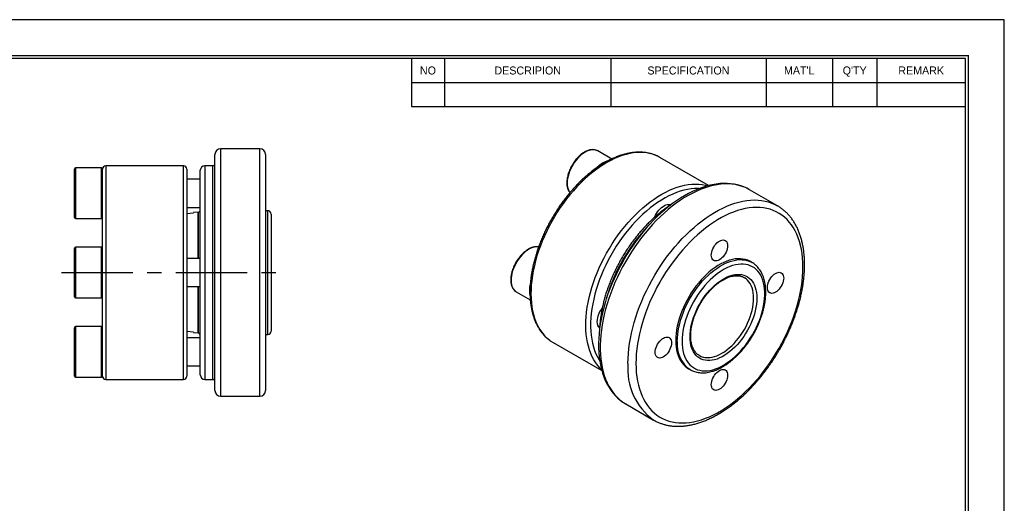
# Model space of a CAD drawing. Header units: millimetres. Extents: x 0 to 146, y 0 to 103.
# Tile 9 of 9: x 59 to 146, y 60 to 103. Entities that reach past the tile are written whole.
import ezdxf
from ezdxf.enums import TextEntityAlignment as Align

# ---------------------------------------------------------------- set-up
doc = ezdxf.new("R2010")
doc.units = ezdxf.units.MM
doc.linetypes.add('CENTER', pattern=[50.8, 31.75, -6.35, 6.35, -6.35])
for name, color, linetype in [('center', 1, 'CENTER'), ('L1', 7, 'CONTINUOUS'), ('OUTLINE', 7, 'CONTINUOUS')]:
    doc.layers.add(name, color=color, linetype=linetype)

# ---------------------------------------------------------------- blocks, each defined once
blk = doc.blocks.new('표제란')
at = {"layer": 'L1', "color": 0}
for p, q in [((297, 210), (0, 210)), ((297, 0), (297, 210))]:
    blk.add_line(p, q, dxfattribs=at)
at = {"layer": 'L1'}
for p, q in [((190, 203), (190, 194.34)), ((196, 203), (196, 194.34)), ((226, 203), (226, 194.34)), ((254, 203), (254, 194.34)), ((266, 203), (266, 194.34)), ((274, 203), (274, 194.34)), ((190, 198.67), (290, 198.67)), ((190, 194.34), (290, 194.34))]:
    blk.add_line(p, q, dxfattribs=at)
at = {"layer": 'L1', "const_width": 0.25}
blk.add_lwpolyline([(290.5, 6.5), (290.5, 203.5), (10, 203.5), (10, 6.5)], close=True, dxfattribs=at)
at = {"layer": 'L1'}
blk.add_lwpolyline([(290, 7), (290, 203), (10.5, 203), (10.5, 7)], close=True, dxfattribs=at)
for s, p in [('NO', (193, 200.83)), ('DESCRIPION', (211, 200.83)), ('SPECIFICATION', (240, 200.83)), ("MAT'L", (260, 200.83)), ("Q'TY", (270, 200.83)), ('REMARK', (282, 200.83))]:
    blk.add_text(s, height=1.444, dxfattribs=at).set_placement(p, align=Align.MIDDLE_CENTER)
for tag, p in [('필렛', (179.25, 10.9)), ('모따기', (179.25, 8.3))]:
    blk.add_attdef(tag, text='', height=1.15, dxfattribs=at).set_placement(p, align=Align.MIDDLE_LEFT)
at = {"layer": 'OUTLINE', "ltscale": 0.5}
for tag, p, height in [('TITLE', (237.17, 24.41), 2.5), ('도번', (251.18, 15.64), 2.5), ('SCALE', (253.78, 9.55), 1.2), ('DATE', (277.02, 9.51), 1.2)]:
    blk.add_attdef(tag, p, '', height=height, dxfattribs=at)

msp = doc.modelspace()

# ---------------------------------------------------------------- linework, layer by layer
at = {"layer": 'center', "ltscale": 0.2}
msp.add_line((62.5026, 80.9772), (82.6097, 80.9772), dxfattribs=at)
at = {"layer": 'OUTLINE'}
for p, q in [((80.1508, 91.9772), (76.6508, 91.9772)), ((76.6508, 91.9772), (76.6508, 69.9772)), ((80.1508, 69.9772), (80.1508, 91.9772)), ((76.1508, 70.4772), (76.1508, 91.4772)), ((80.6508, 91.4772), (80.6508, 70.4772)), ((110.1784, 91.7926), (110.1548, 91.8056)), ((111.4214, 91.075), (110.1784, 91.7926)), ((120.0408, 88.7139), (115.7123, 91.2127)), ((63.6508, 85.8772), (63.6508, 90.1772)), ((66.0508, 90.2772), (63.7508, 90.2772)), ((63.7508, 90.2772), (63.7508, 85.7772)), ((66.0508, 85.7772), (66.0508, 90.2772)), ((66.1508, 80.9772), (66.1508, 90.1772)), ((73.3508, 90.4772), (66.4508, 90.4772)), ((66.4508, 90.4772), (66.4508, 71.4772)), ((73.3508, 71.4772), (73.3508, 90.4772)), ((73.6508, 90.1772), (73.6508, 71.7772)), ((75.9508, 90.4772), (75.2508, 90.4772)), ((75.2508, 90.4772), (75.2508, 71.4772)), ((75.9508, 71.4772), (75.9508, 90.4772)), ((74.8508, 71.8772), (74.8508, 90.0772)), ((74.8508, 89.2772), (73.6508, 89.2772)), ((126.1496, 86.9193), (123.6747, 88.3481)), ((73.6508, 86.7772), (74.8508, 86.7772)), ((116.5986, 86.9316), (116.4238, 87.0325)), ((73.6508, 86.2275), (74.2508, 86.2855)), ((74.6478, 86.3473), (74.2508, 86.309)), ((74.2508, 86.309), (74.2508, 86.2855)), ((74.6508, 86.3473), (74.6478, 86.3473)), ((74.6478, 86.3473), (74.6478, 82.2272)), ((74.6508, 82.2272), (74.6508, 86.3473)), ((80.8508, 86.4772), (80.6508, 86.4772)), ((80.8508, 75.4772), (80.8508, 86.4772)), ((81.1508, 86.1772), (81.1508, 75.7772)), ((63.7508, 85.7772), (66.0508, 85.7772)), ((66.0508, 83.2272), (63.7508, 83.2272)), ((63.7508, 83.2272), (63.7508, 78.7272)), ((66.0508, 78.7272), (66.0508, 83.2272)), ((63.6508, 78.8272), (63.6508, 83.1272)), ((74.8508, 82.2272), (73.6508, 82.2272)), ((123.8948, 81.8703), (123.7534, 81.952)), ((123.8948, 81.8703), (123.9048, 81.8645)), ((66.1508, 71.7772), (66.1508, 80.9772)), ((73.6508, 79.7272), (74.8508, 79.7272)), ((74.6478, 79.7272), (74.6478, 75.6072)), ((74.6508, 75.6072), (74.6508, 79.7272)), ((123.2278, 80.5233), (123.2156, 80.5304)), ((102.9435, 79.2609), (104.186, 78.5436)), ((63.7508, 78.7272), (66.0508, 78.7272)), ((66.0508, 76.1772), (63.7508, 76.1772)), ((63.7508, 76.1772), (63.7508, 71.6772)), ((66.0508, 71.6772), (66.0508, 76.1772)), ((110.1888, 76.2329), (110.3633, 76.1322)), ((63.6508, 71.7772), (63.6508, 76.0772)), ((74.2508, 75.6689), (73.6508, 75.727)), ((74.2508, 75.6689), (74.2508, 75.6454)), ((74.2508, 75.6454), (74.6478, 75.6072)), ((74.6478, 75.6072), (74.6508, 75.6072)), ((80.6508, 75.4772), (80.8508, 75.4772)), ((74.8508, 75.1772), (73.6508, 75.1772)), ((106.2131, 74.7577), (110.5434, 72.2579)), ((73.6508, 72.6772), (74.8508, 72.6772)), ((118.2538, 72.4254), (118.3953, 72.3438)), ((63.7508, 71.6772), (66.0508, 71.6772)), ((66.4508, 71.4772), (73.3508, 71.4772)), ((75.2508, 71.4772), (75.9508, 71.4772)), ((76.6508, 69.9772), (80.1508, 69.9772)), ((112.6756, 69.295), (115.1505, 67.8663)), ((115.1793, 67.8498), (115.1505, 67.8663))]:
    msp.add_line(p, q, dxfattribs=at)
at = {"layer": 'OUTLINE', "flags": 128}
for points in [[(115.453, 91.3468), (115.396, 91.3724), (115.1327, 91.4741), (114.8585, 91.5536), (114.5741, 91.6108), (114.2804, 91.6455), (113.9779, 91.6576), (113.6677, 91.6472), (113.3503, 91.6142), (113.0268, 91.5586), (112.6979, 91.4808), (112.3644, 91.3808), (112.0273, 91.2589), (111.6874, 91.1154), (111.3456, 90.9508), (111.0029, 90.7654), (110.66, 90.5597), (110.3179, 90.3343), (109.9775, 90.0897), (109.6397, 89.8267), (109.3053, 89.5457), (108.9752, 89.2477), (108.6503, 88.9334), (108.3315, 88.6035), (108.0195, 88.2591), (107.7151, 87.9008), (107.4193, 87.5298), (107.1326, 87.1469), (106.856, 86.7532), (106.59, 86.3496), (106.3355, 85.9373), (106.093, 85.5173), (105.8632, 85.0907), (105.6467, 84.6586), (105.444, 84.2221), (105.2558, 83.7825), (105.0824, 83.3407), (104.9243, 82.898), (104.7819, 82.4556), (104.6557, 82.0145), (104.5459, 81.5759), (104.4529, 81.141), (104.3768, 80.711), (104.3178, 80.2868), (104.2762, 79.8697), (104.252, 79.4607), (104.2453, 79.0609), (104.2561, 78.6713), (104.2844, 78.293), (104.3301, 77.9269), (104.3931, 77.574), (104.4731, 77.2352), (104.5702, 76.9113), (104.6838, 76.6033), (104.8139, 76.312), (104.9599, 76.038), (105.1216, 75.7821), (105.2986, 75.545), (105.4902, 75.3273), (105.6962, 75.1295), (105.9159, 74.9523), (105.9631, 74.9181)], [(110.1548, 91.8056), (110.1181, 91.8239), (109.9887, 91.8702), (109.849, 91.8943), (109.7006, 91.8959), (109.5452, 91.8751), (109.3843, 91.832), (109.2198, 91.7671), (109.0535, 91.6812), (108.8872, 91.5751), (108.7227, 91.4501), (108.5619, 91.3074), (108.4064, 91.1488), (108.258, 90.9758), (108.1183, 90.7904), (107.9889, 90.5947), (107.8712, 90.3908), (107.7664, 90.1808), (107.6757, 89.9672), (107.6001, 89.7522), (107.5404, 89.5382), (107.4973, 89.3276), (107.4712, 89.1226), (107.4625, 88.9255), (107.4712, 88.7385), (107.4973, 88.5636), (107.5404, 88.4027), (107.6001, 88.2576), (107.6757, 88.1299), (107.7099, 88.0844)], [(115.7123, 91.2127), (115.6478, 91.2489), (115.453, 91.3468)], [(110.4999, 72.3814), (110.3693, 72.5107), (110.1776, 72.7284), (110.0007, 72.9655), (109.839, 73.2214), (109.6929, 73.4953), (109.5629, 73.7867), (109.4492, 74.0947), (109.3522, 74.4186), (109.2721, 74.7574), (109.2091, 75.1103), (109.1634, 75.4764), (109.1351, 75.8547), (109.1243, 76.2443), (109.131, 76.6441), (109.1552, 77.0531), (109.1969, 77.4702), (109.2558, 77.8944), (109.3319, 78.3244), (109.425, 78.7593), (109.5347, 79.1979), (109.661, 79.6389), (109.8033, 80.0814), (109.9614, 80.5241), (110.1348, 80.9659), (110.3231, 81.4055), (110.5257, 81.842), (110.7422, 82.2741), (110.972, 82.7007), (111.2145, 83.1207), (111.4691, 83.533), (111.735, 83.9366), (112.0117, 84.3303), (112.2983, 84.7132), (112.5942, 85.0842), (112.8985, 85.4425), (113.2105, 85.7869), (113.5294, 86.1168), (113.8543, 86.4311), (114.1843, 86.7291), (114.5187, 87.01), (114.8566, 87.2731), (115.197, 87.5177), (115.539, 87.7431), (115.8819, 87.9488), (116.2247, 88.1342), (116.5665, 88.2988), (116.9063, 88.4423), (117.2434, 88.5642), (117.5769, 88.6642), (117.9058, 88.742), (118.2294, 88.7976), (118.5467, 88.8306), (118.857, 88.841), (119.1594, 88.8289), (119.4532, 88.7942), (119.7375, 88.737), (119.9168, 88.6879)], [(119.1705, 88.4393), (119.0914, 88.4427), (118.7889, 88.441), (118.4791, 88.4168), (118.1628, 88.3701), (117.8408, 88.3009), (117.514, 88.2096), (117.1833, 88.0962), (116.8495, 87.9612), (116.5135, 87.8049), (116.1764, 87.6277), (115.8389, 87.4301), (115.502, 87.2126), (115.1666, 86.9759), (114.8335, 86.7205), (114.5038, 86.4471), (114.1782, 86.1565), (113.8576, 85.8494), (113.543, 85.5267), (113.2352, 85.1893), (112.9349, 84.838), (112.643, 84.4739), (112.3603, 84.0978), (112.0875, 83.7108), (111.8254, 83.3139), (111.5747, 82.9083), (111.3361, 82.4949), (111.1101, 82.075), (110.8975, 81.6496), (110.6987, 81.2199), (110.5144, 80.787), (110.3449, 80.3521), (110.1909, 79.9164), (110.0526, 79.4811), (109.9304, 79.0473), (109.8248, 78.6161), (109.7359, 78.1888), (109.664, 77.7665), (109.6093, 77.3504), (109.5719, 76.9415), (109.552, 76.5409), (109.5496, 76.1498), (109.5647, 75.7692), (109.5973, 75.4001), (109.6473, 75.0435), (109.7145, 74.7004), (109.7987, 74.3716), (109.8998, 74.0581), (110.0175, 73.7608), (110.1514, 73.4803), (110.3012, 73.2176), (110.3427, 73.1521)], [(123.6707, 88.3488), (123.4473, 88.4697), (123.1762, 88.5916), (122.8954, 88.6938), (122.6053, 88.7762), (122.3064, 88.8387), (121.9991, 88.8811), (121.684, 88.9033), (121.3615, 88.9051), (121.0324, 88.8864), (120.6973, 88.8472), (120.357, 88.7874), (120.0121, 88.7072), (119.6635, 88.6066), (119.3121, 88.486), (118.9586, 88.3456), (118.6037, 88.1858), (118.2483, 88.007), (117.893, 87.8096), (117.5387, 87.594), (117.1861, 87.3609), (116.8357, 87.1107), (116.4883, 86.844), (116.1446, 86.5613), (115.8052, 86.2632), (115.4706, 85.9505), (115.1416, 85.6236), (114.8188, 85.2834), (114.5027, 84.9304), (114.194, 84.5654), (113.8933, 84.1891), (113.601, 83.8023), (113.3178, 83.4056), (113.0442, 83), (112.7807, 82.5861), (112.5279, 82.1649), (112.2862, 81.737), (112.0561, 81.3035), (111.838, 80.865), (111.6324, 80.4224), (111.4397, 79.9767), (111.2603, 79.5287), (111.0946, 79.0792), (110.9428, 78.629), (110.8054, 78.1792), (110.6825, 77.7304), (110.5745, 77.2836), (110.4817, 76.8397), (110.4042, 76.3994), (110.3423, 75.9636), (110.2962, 75.5332), (110.2659, 75.109), (110.2517, 74.6918), (110.2537, 74.2825), (110.2719, 73.8818), (110.3064, 73.4906), (110.3572, 73.1097), (110.4243, 72.74), (110.5076, 72.3823), (110.607, 72.0374), (110.7224, 71.7062), (110.8534, 71.3895), (110.9998, 71.0881), (111.1612, 70.8028), (111.337, 70.5341), (111.5269, 70.2827), (111.7301, 70.0492), (111.9462, 69.8339), (112.1745, 69.6373), (112.4145, 69.4595), (112.6657, 69.3007), (112.6657, 69.3007)], [(123.6747, 88.3481), (123.5769, 88.4026), (123.3066, 88.5339), (123.0248, 88.6435), (122.7322, 88.7312), (122.4294, 88.7968), (122.1172, 88.8402), (121.7961, 88.8612), (121.467, 88.8598), (121.1305, 88.836), (120.7875, 88.7898), (120.4386, 88.7214), (120.0846, 88.6309), (119.7264, 88.5185), (119.3647, 88.3845), (119.0004, 88.2292), (118.6342, 88.0528), (118.267, 87.8559), (117.8997, 87.6388), (117.5329, 87.402), (117.1675, 87.1461), (116.8044, 86.8716), (116.4444, 86.5791), (116.0882, 86.2693), (115.7367, 85.9429), (115.3906, 85.6006), (115.0507, 85.2432), (114.7178, 84.8715), (114.3927, 84.4863), (114.0759, 84.0884), (113.7683, 83.6787), (113.4706, 83.2583), (113.1833, 82.8279), (112.9072, 82.3886), (112.6428, 81.9413), (112.3908, 81.4871), (112.1517, 81.0269), (111.926, 80.5618), (111.7143, 80.0928), (111.5169, 79.621), (111.3345, 79.1474), (111.1673, 78.6731), (111.0157, 78.1991), (110.8802, 77.7265), (110.7609, 77.2563), (110.6581, 76.7896), (110.5721, 76.3275), (110.5031, 75.8709), (110.4512, 75.4209), (110.4165, 74.9785), (110.3992, 74.5447), (110.3992, 74.1204), (110.4165, 73.7066), (110.4512, 73.3042), (110.5031, 72.9141), (110.5721, 72.5372), (110.6581, 72.1744), (110.7609, 71.8263), (110.8802, 71.4939), (111.0157, 71.1778), (111.1673, 70.8788), (111.3345, 70.5975), (111.5169, 70.3346), (111.7143, 70.0906), (111.926, 69.8661), (112.1517, 69.6615), (112.3908, 69.4774), (112.6428, 69.3142), (112.6756, 69.295)], [(112.8719, 72.9026), (112.8806, 73.3317), (112.9066, 73.77), (112.9499, 74.2163), (113.0103, 74.6697), (113.0879, 75.1292), (113.1823, 75.5937), (113.2933, 76.0623), (113.4208, 76.5338), (113.5644, 77.0072), (113.7238, 77.4815), (113.8987, 77.9556), (114.0886, 78.4285), (114.2932, 78.899), (114.512, 79.3662), (114.7444, 79.829), (114.9901, 80.2863), (115.2484, 80.7372), (115.5187, 81.1806), (115.8004, 81.6156), (116.093, 82.0411), (116.3958, 82.4563), (116.7081, 82.8601), (117.0291, 83.2518), (117.3582, 83.6304), (117.6947, 83.9951), (118.0378, 84.345), (118.3867, 84.6794), (118.7406, 84.9976), (119.0988, 85.2988), (119.4605, 85.5824), (119.8248, 85.8477), (120.191, 86.0941), (120.5582, 86.3211), (120.9256, 86.5282), (121.2924, 86.7149), (121.6577, 86.8808), (122.0208, 87.0255), (122.3809, 87.1487), (122.737, 87.2502), (123.0886, 87.3297), (123.4346, 87.387), (123.7745, 87.4219), (124.1074, 87.4346), (124.4326, 87.4248), (124.7493, 87.3926), (125.0569, 87.3381), (125.3547, 87.2614), (125.6419, 87.1627), (125.9181, 87.0422), (126.1457, 86.9216)], [(113.579, 72.9026), (113.5877, 72.4933), (113.6137, 72.0951), (113.6569, 71.7087), (113.7173, 71.3352), (113.7947, 70.9753), (113.889, 70.6299), (113.9999, 70.2999), (114.1271, 69.9859), (114.2704, 69.6888), (114.4294, 69.4091), (114.6038, 69.1477), (114.7931, 68.905), (114.997, 68.6817), (115.2148, 68.4782), (115.4462, 68.2951), (115.6906, 68.1327), (115.9473, 67.9915), (116.2159, 67.8718), (116.4957, 67.7739), (116.7859, 67.6979), (117.0861, 67.6441), (117.3954, 67.6126), (117.7131, 67.6034), (118.0385, 67.6167), (118.3708, 67.6523), (118.7093, 67.7102), (119.0531, 67.7902), (119.4015, 67.8921), (119.7536, 68.0158), (120.1087, 68.1609), (120.4658, 68.3271), (120.8242, 68.514), (121.183, 68.7211), (121.5414, 68.948), (121.8986, 69.1942), (122.2536, 69.459), (122.6057, 69.7419), (122.9541, 70.0422), (123.2979, 70.3591), (123.6364, 70.6921), (123.9687, 71.0402), (124.2941, 71.4026), (124.6119, 71.7786), (124.9211, 72.1672), (125.2213, 72.5675), (125.5116, 72.9786), (125.7913, 73.3996), (126.0599, 73.8294), (126.3167, 74.2671), (126.561, 74.7115), (126.7924, 75.1618), (127.0103, 75.6168), (127.2141, 76.0755), (127.4034, 76.5367), (127.5778, 76.9995), (127.7368, 77.4627), (127.8801, 77.9253), (128.0073, 78.3862), (128.1182, 78.8443), (128.2125, 79.2985), (128.2899, 79.7478), (128.3503, 80.1911), (128.3936, 80.6274), (128.4196, 81.0556), (128.4282, 81.4748), (128.4196, 81.8841), (128.3936, 82.2823), (128.3503, 82.6687), (128.2899, 83.0422), (128.2125, 83.4021), (128.1182, 83.7475), (128.0073, 84.0775), (127.8801, 84.3915), (127.7368, 84.6887), (127.5778, 84.9683), (127.4034, 85.2297), (127.2141, 85.4724), (127.0103, 85.6957), (126.7924, 85.8992), (126.561, 86.0823), (126.3167, 86.2447), (126.0599, 86.3859), (125.7913, 86.5056), (125.5116, 86.6035), (125.2213, 86.6795), (124.9211, 86.7333), (124.6119, 86.7648), (124.2941, 86.774), (123.9687, 86.7607), (123.6364, 86.7251), (123.2979, 86.6672), (122.9541, 86.5872), (122.6057, 86.4853), (122.2536, 86.3616), (121.8986, 86.2165), (121.5414, 86.0503), (121.183, 85.8634), (120.8242, 85.6563), (120.4658, 85.4294), (120.1087, 85.1832), (119.7536, 84.9184), (119.4015, 84.6355), (119.0531, 84.3352), (118.7093, 84.0183), (118.3708, 83.6853), (118.0385, 83.3373), (117.7131, 82.9748), (117.3954, 82.5988), (117.0861, 82.2102), (116.7859, 81.8099), (116.4957, 81.3988), (116.2159, 80.9778), (115.9473, 80.548), (115.6906, 80.1104), (115.4462, 79.6659), (115.2148, 79.2156), (114.997, 78.7606), (114.7931, 78.302), (114.6038, 77.8407), (114.4294, 77.3779), (114.2704, 76.9147), (114.1271, 76.4521), (113.9999, 75.9912), (113.889, 75.5331), (113.7947, 75.0789), (113.7173, 74.6296), (113.6569, 74.1863), (113.6137, 73.7501), (113.5877, 73.3218), (113.579, 72.9026)], [(115.231, 85.8864), (115.2382, 85.9046), (115.3134, 86.0709), (115.4023, 86.2322), (115.5034, 86.3855), (115.6147, 86.528), (115.7342, 86.6569), (115.8596, 86.7699), (115.9887, 86.8649), (116.119, 86.9401), (116.2481, 86.9941), (116.3735, 87.026), (116.493, 87.035), (116.6044, 87.0211), (116.685, 86.9941)], [(104.9225, 83.2526), (104.8639, 83.2598), (104.7155, 83.2615), (104.56, 83.2406), (104.3992, 83.1975), (104.2347, 83.1327), (104.0684, 83.0467), (103.9021, 82.9407), (103.7376, 82.8156), (103.5768, 82.673), (103.4213, 82.5143), (103.2729, 82.3414), (103.1332, 82.156), (103.0038, 81.9603), (102.8861, 81.7563), (102.7813, 81.5464), (102.6906, 81.3327), (102.615, 81.1177), (102.5553, 80.9037), (102.5122, 80.6931), (102.4861, 80.4881), (102.4774, 80.2911), (102.4861, 80.104), (102.5122, 79.9291), (102.5553, 79.7683), (102.615, 79.6232), (102.6906, 79.4955), (102.7813, 79.3866), (102.8861, 79.2976), (102.9435, 79.2609)], [(120.2788, 82.5269), (120.2878, 82.663), (120.3143, 82.806), (120.3578, 82.9525), (120.4172, 83.0988), (120.4911, 83.2413), (120.5776, 83.3765), (120.6746, 83.5011), (120.7796, 83.612), (120.8902, 83.7065), (121.0036, 83.7823), (121.117, 83.8374), (121.2276, 83.8706), (121.3327, 83.881), (121.4296, 83.8684), (121.5161, 83.833), (121.59, 83.7758), (121.6494, 83.6981), (121.6929, 83.6019), (121.7195, 83.4895), (121.7284, 83.3637), (121.7195, 83.2276), (121.6929, 83.0846), (121.6494, 82.9382), (121.59, 82.7919), (121.5161, 82.6494), (121.4296, 82.5141), (121.3327, 82.3895), (121.2276, 82.2786), (121.117, 82.1841), (121.0036, 82.1084), (120.8902, 82.0532), (120.7796, 82.02), (120.6746, 82.0096), (120.5776, 82.0223), (120.4911, 82.0576), (120.4172, 82.1149), (120.3578, 82.1925), (120.3143, 82.2888), (120.2878, 82.4011), (120.2788, 82.5269)], [(123.7534, 81.952), (123.7073, 81.9777), (123.5145, 82.0678), (123.3105, 82.136), (123.0963, 82.1822), (122.8726, 82.206), (122.6407, 82.2075), (122.4014, 82.1865), (122.1559, 82.1432), (121.9052, 82.0778), (121.6505, 81.9906), (121.3929, 81.8819), (121.1336, 81.7522), (120.8737, 81.6021), (120.6143, 81.4324), (120.3567, 81.2437), (120.102, 81.0369), (119.8514, 80.8129), (119.6058, 80.5727), (119.3666, 80.3174), (119.1346, 80.0481), (118.911, 79.7661), (118.6967, 79.4725), (118.4927, 79.1687), (118.2999, 78.8561), (118.1193, 78.5361), (117.9515, 78.21), (117.7973, 77.8794), (117.6574, 77.5457), (117.5325, 77.2104), (117.4231, 76.875), (117.3297, 76.541), (117.2527, 76.2098), (117.1925, 75.8831), (117.1492, 75.5622), (117.1232, 75.2486), (117.1145, 74.9436), (117.1232, 74.6486), (117.1492, 74.365), (117.1925, 74.094), (117.2527, 73.8369), (117.3297, 73.5947), (117.4231, 73.3685), (117.5325, 73.1594), (117.6574, 72.9683), (117.7973, 72.7961), (117.9515, 72.6435), (118.1193, 72.5111), (118.2538, 72.4254)], [(117.2559, 74.8619), (117.2646, 75.1669), (117.2906, 75.4806), (117.3339, 75.8015), (117.3941, 76.1282), (117.4711, 76.4593), (117.5645, 76.7933), (117.6739, 77.1287), (117.7989, 77.464), (117.9387, 77.7977), (118.0929, 78.1284), (118.2607, 78.4544), (118.4414, 78.7745), (118.6341, 79.0871), (118.8381, 79.3909), (119.0524, 79.6844), (119.276, 79.9665), (119.508, 80.2357), (119.7473, 80.491), (119.9928, 80.7312), (120.2435, 80.9552), (120.4982, 81.162), (120.7558, 81.3508), (121.0151, 81.5205), (121.275, 81.6706), (121.5343, 81.8002), (121.7919, 81.9089), (122.0466, 81.9962), (122.2973, 82.0616), (122.5428, 82.1049), (122.7821, 82.1258), (123.0141, 82.1244), (123.2377, 82.1005), (123.452, 82.0544), (123.6559, 81.9861), (123.8487, 81.8961), (123.8948, 81.8703)], [(117.6802, 74.8619), (117.689, 74.5741), (117.7152, 74.2977), (117.7588, 74.0341), (117.8196, 73.7846), (117.8972, 73.5503), (117.9913, 73.3324), (118.1014, 73.1319), (118.227, 72.9497), (118.3676, 72.7868), (118.5224, 72.6439), (118.6907, 72.5217), (118.8718, 72.4207), (119.0646, 72.3415), (119.2684, 72.2844), (119.4822, 72.2497), (119.7049, 72.2376), (119.9354, 72.2481), (120.1727, 72.2812), (120.4157, 72.3366), (120.6632, 72.4143), (120.914, 72.5137), (121.1668, 72.6344), (121.4206, 72.7759), (121.6741, 72.9374), (121.9261, 73.1182), (122.1754, 73.3174), (122.4207, 73.5341), (122.661, 73.7672), (122.8951, 74.0157), (123.1219, 74.2783), (123.3402, 74.5538), (123.5491, 74.8409), (123.7476, 75.1382), (123.9346, 75.4444), (124.1094, 75.7578), (124.2711, 76.0771), (124.4188, 76.4007), (124.552, 76.7271), (124.67, 77.0548), (124.7722, 77.3821), (124.8581, 77.7075), (124.9273, 78.0294), (124.9795, 78.3464), (125.0144, 78.6569), (125.0319, 78.9594), (125.0319, 79.2526), (125.0144, 79.5349), (124.9795, 79.805), (124.9273, 80.0617), (124.8581, 80.3038), (124.7722, 80.53), (124.67, 80.7393), (124.552, 80.9308), (124.4188, 81.1034), (124.2711, 81.2564), (124.1094, 81.3891), (123.9346, 81.5007), (123.7476, 81.5909), (123.5491, 81.6591), (123.3402, 81.705), (123.1219, 81.7284), (122.8951, 81.7292), (122.661, 81.7074), (122.4207, 81.6631), (122.1754, 81.5965), (121.9261, 81.5079), (121.6741, 81.3978), (121.4206, 81.2666), (121.1668, 81.1151), (120.914, 80.9438), (120.6632, 80.7537), (120.4157, 80.5456), (120.1727, 80.3205), (119.9354, 80.0796), (119.7049, 79.8239), (119.4822, 79.5547), (119.2684, 79.2732), (119.0646, 78.9808), (118.8718, 78.6789), (118.6907, 78.3689), (118.5224, 78.0524), (118.3676, 77.7307), (118.227, 77.4055), (118.1014, 77.0783), (117.9913, 76.7506), (117.8972, 76.4241), (117.8196, 76.1002), (117.7588, 75.7806), (117.7152, 75.4666), (117.689, 75.1599), (117.6802, 74.8619)], [(118.3873, 75.2701), (118.396, 75.5377), (118.4221, 75.8137), (118.4654, 76.0967), (118.5257, 76.3848), (118.6026, 76.6764), (118.6957, 76.9699), (118.8044, 77.2634), (118.928, 77.5553), (119.066, 77.8439), (119.2173, 78.1274), (119.3812, 78.4042), (119.5568, 78.6727), (119.7429, 78.9313), (119.9384, 79.1784), (120.1423, 79.4127), (120.3533, 79.6327), (120.5702, 79.8372), (120.7917, 80.0249), (121.0166, 80.1948), (121.2434, 80.3459), (121.4709, 80.4772), (121.6978, 80.5881), (121.9226, 80.6778), (122.1441, 80.7458), (122.361, 80.7917), (122.572, 80.8153), (122.7759, 80.8165), (122.9715, 80.7951), (123.1576, 80.7514), (123.3331, 80.6856), (123.497, 80.598), (123.6484, 80.4893), (123.7863, 80.3599), (123.91, 80.2108), (124.0186, 80.0428), (124.1117, 79.8568), (124.1886, 79.6539), (124.2489, 79.4354), (124.2922, 79.2025), (124.3183, 78.9566), (124.327, 78.6991), (124.3183, 78.4315), (124.2922, 78.1555), (124.2489, 77.8725), (124.1886, 77.5844), (124.1117, 77.2928), (124.0186, 76.9993), (123.91, 76.7058), (123.7863, 76.4139), (123.6484, 76.1253), (123.497, 75.8418), (123.3331, 75.565), (123.1576, 75.2965), (122.9715, 75.0379), (122.7759, 74.7908), (122.572, 74.5565), (122.361, 74.3365), (122.1441, 74.132), (121.9226, 73.9443), (121.6978, 73.7744), (121.4709, 73.6233), (121.2434, 73.492), (121.0166, 73.3811), (120.7917, 73.2914), (120.5702, 73.2234), (120.3533, 73.1775), (120.1423, 73.1539), (119.9384, 73.1527), (119.7429, 73.1741), (119.5568, 73.2178), (119.3812, 73.2836), (119.2173, 73.3712), (119.066, 73.4799), (118.928, 73.6093), (118.8044, 73.7584), (118.6957, 73.9264), (118.6026, 74.1124), (118.5257, 74.3153), (118.4654, 74.5338), (118.4221, 74.7667), (118.396, 75.0127), (118.3873, 75.2701)], [(125.2639, 79.6481), (125.2729, 79.7842), (125.2994, 79.9272), (125.3429, 80.0737), (125.4024, 80.22), (125.4762, 80.3625), (125.5627, 80.4977), (125.6597, 80.6223), (125.7647, 80.7332), (125.8753, 80.8277), (125.9887, 80.9035), (126.1021, 80.9586), (126.2127, 80.9918), (126.3178, 81.0022), (126.4147, 80.9896), (126.5012, 80.9542), (126.5751, 80.897), (126.6345, 80.8193), (126.678, 80.7231), (126.7046, 80.6107), (126.7135, 80.485), (126.7046, 80.3489), (126.678, 80.2058), (126.6345, 80.0594), (126.5751, 79.9131), (126.5012, 79.7706), (126.4147, 79.6354), (126.3178, 79.5108), (126.2127, 79.3998), (126.1021, 79.3053), (125.9887, 79.2296), (125.8753, 79.1744), (125.7647, 79.1413), (125.6597, 79.1309), (125.5627, 79.1435), (125.4762, 79.1789), (125.4024, 79.2361), (125.3429, 79.3138), (125.2994, 79.41), (125.2729, 79.5224), (125.2639, 79.6481)], [(119.2198, 73.5998), (119.3788, 73.5222), (119.5532, 73.4641), (119.7379, 73.4282), (119.9317, 73.4148), (120.1334, 73.4238), (120.3417, 73.4554), (120.5555, 73.5092), (120.7733, 73.5849), (120.9938, 73.682), (121.2157, 73.8001), (121.4377, 73.9383), (121.6582, 74.0957), (121.876, 74.2715), (122.0898, 74.4645), (122.2981, 74.6736), (122.4998, 74.8974), (122.6936, 75.1345), (122.8783, 75.3836), (123.0527, 75.6431), (123.2157, 75.9113), (123.3665, 76.1866), (123.504, 76.4674), (123.6274, 76.7519), (123.7359, 77.0383), (123.8289, 77.3249), (123.9057, 77.6098), (123.966, 77.8915), (124.0093, 78.168), (124.0355, 78.4378), (124.0442, 78.6991), (124.0355, 78.9503), (124.0093, 79.1899), (123.966, 79.4164), (123.9057, 79.6284), (123.8289, 79.8247), (123.7359, 80.0039), (123.6274, 80.165), (123.504, 80.307), (123.3665, 80.429), (123.2278, 80.5233)], [(105.9631, 74.9181), (106.1487, 74.7959), (106.2131, 74.7577)], [(115.2937, 73.8925), (115.3026, 74.0285), (115.3292, 74.1716), (115.3727, 74.318), (115.4321, 74.4643), (115.506, 74.6068), (115.5925, 74.742), (115.6895, 74.8666), (115.7945, 74.9776), (115.9051, 75.0721), (116.0185, 75.1478), (116.1319, 75.203), (116.2425, 75.2362), (116.3476, 75.2466), (116.4445, 75.2339), (116.531, 75.1985), (116.6049, 75.1413), (116.6643, 75.0636), (116.7078, 74.9674), (116.7344, 74.8551), (116.7433, 74.7293), (116.7344, 74.5932), (116.7078, 74.4502), (116.6643, 74.3037), (116.6049, 74.1574), (116.531, 74.0149), (116.4445, 73.8797), (116.3476, 73.7551), (116.2425, 73.6442), (116.1319, 73.5497), (116.0185, 73.4739), (115.9051, 73.4188), (115.7945, 73.3856), (115.6895, 73.3752), (115.5925, 73.3878), (115.506, 73.4232), (115.4321, 73.4804), (115.3727, 73.5581), (115.3292, 73.6543), (115.3026, 73.7667), (115.2937, 73.8925)], [(120.2788, 71.0137), (120.2878, 71.1498), (120.3143, 71.2928), (120.3578, 71.4393), (120.4172, 71.5855), (120.4911, 71.728), (120.5776, 71.8633), (120.6746, 71.9879), (120.7796, 72.0988), (120.8902, 72.1933), (121.0036, 72.269), (121.117, 72.3242), (121.2276, 72.3574), (121.3327, 72.3678), (121.4296, 72.3551), (121.5161, 72.3198), (121.59, 72.2625), (121.6494, 72.1849), (121.6929, 72.0887), (121.7195, 71.9763), (121.7284, 71.8505), (121.7195, 71.7144), (121.6929, 71.5714), (121.6494, 71.4249), (121.59, 71.2786), (121.5161, 71.1361), (121.4296, 71.0009), (121.3327, 70.8763), (121.2276, 70.7654), (121.117, 70.6709), (121.0036, 70.5951), (120.8902, 70.54), (120.7796, 70.5068), (120.6746, 70.4964), (120.5776, 70.509), (120.4911, 70.5444), (120.4172, 70.6016), (120.3578, 70.6793), (120.3143, 70.7755), (120.2878, 70.8879), (120.2788, 71.0137)]]:
    msp.add_lwpolyline(points, dxfattribs=at)
at = {"layer": 'OUTLINE'}
for centre, radius, start, end in [((76.6508, 91.4772), 0.5, 90, 180), ((80.1508, 91.4772), 0.5, 0, 90), ((63.7508, 90.1772), 0.1, 90, 180), ((66.0508, 90.1772), 0.1, 0, 90), ((66.4508, 90.1772), 0.3, 90, 180), ((73.3508, 90.1772), 0.3, 0, 90), ((75.2508, 90.0772), 0.4, 90, 180), ((75.9508, 90.6772), 0.2, 270, 0), ((111.7168, 88.8657), 2.144, 106.362404, 135.815372), ((63.7508, 85.8772), 0.1, 180, 270), ((66.0508, 85.8772), 0.1, 270, 0), ((74.6508, 86.5473), 0.2, 270, 0), ((80.8508, 86.1772), 0.3, 0, 90), ((126.1597, 74.2096), 15.8526, 135.404416, 163.898125), ((63.7508, 83.1272), 0.1, 90, 180), ((66.0508, 83.1272), 0.1, 0, 90), ((106.2493, 79.3897), 2.1459, 164.700264, 193.12759), ((63.7508, 78.8272), 0.1, 180, 270), ((66.0508, 78.8272), 0.1, 270, 0), ((112.1882, 76.5197), 2.0764, 140.744816, 177.308009), ((63.7508, 76.0772), 0.1, 90, 180), ((66.0508, 76.0772), 0.1, 0, 90), ((110.8114, 76.5542), 0.7001, 174.831922, 228.525342), ((74.6508, 75.4072), 0.2, 0, 90), ((80.8508, 75.7772), 0.3, 270, 0), ((120.0003, 74.5865), 2.7581, 174.2682, 234.353788), ((118.3827, 72.3623), 5.5373, 174.400483, 234.287337), ((75.2508, 71.8772), 0.4, 180, 270), ((63.7508, 71.7772), 0.1, 180, 270), ((66.0508, 71.7772), 0.1, 270, 0), ((66.4508, 71.7772), 0.3, 180, 270), ((73.3508, 71.7772), 0.3, 270, 0), ((75.9508, 71.2772), 0.2, 0, 90), ((76.6508, 70.4772), 0.5, 180, 270), ((80.1508, 70.4772), 0.5, 270, 0)]:
    msp.add_arc(centre, radius, start, end, dxfattribs=at)
for points, knots in [([(115.4359, 91.3536), (115.4181, 91.3624), (115.3189, 91.4116), (115.1284, 91.4821), (114.8646, 91.5638), (114.591, 91.6239), (114.3093, 91.6644), (114.0195, 91.6847), (113.7226, 91.6846), (113.419, 91.6642), (113.1096, 91.6234), (112.7951, 91.5622), (112.4764, 91.4808), (112.1541, 91.3794), (111.8291, 91.2582), (111.5023, 91.1176), (111.1745, 90.9579), (110.8464, 90.7796), (110.5187, 90.5831), (110.1924, 90.369), (109.8681, 90.1379), (109.5465, 89.8901), (109.2283, 89.6265), (108.9144, 89.3476), (108.6052, 89.0541), (108.3017, 88.7466), (108.0043, 88.4259), (107.7138, 88.0928), (107.4308, 87.748), (107.156, 87.3922), (106.8899, 87.0264), (106.6332, 86.6514), (106.3864, 86.268), (106.1501, 85.877), (105.9248, 85.4795), (105.7111, 85.0762), (105.5094, 84.6682), (105.3202, 84.2562), (105.1439, 83.8414), (104.9809, 83.4245), (104.8317, 83.0065), (104.6966, 82.5885), (104.5758, 82.1713), (104.4698, 81.7558), (104.3788, 81.343), (104.3029, 80.9338), (104.2425, 80.5292), (104.1977, 80.13), (104.1687, 79.7371), (104.1555, 79.3515), (104.1583, 78.974), (104.1771, 78.6055), (104.212, 78.2469), (104.263, 77.8991), (104.3299, 77.5628), (104.4128, 77.239), (104.5113, 76.9285), (104.6253, 76.6321), (104.7546, 76.3507), (104.8987, 76.085), (105.0573, 75.8357), (105.2298, 75.6035), (105.4156, 75.3886), (105.6148, 75.1928), (105.7924, 75.0395), (105.9081, 74.9589), (105.9489, 74.9305)], [0, 0, 0, 0, 0.0033972, 0.0189177, 0.0344579, 0.0500341, 0.0656591, 0.0813411, 0.0970838, 0.1128863, 0.1287443, 0.144651, 0.1605981, 0.1765771, 0.1925799, 0.2085992, 0.2246288, 0.2406639, 0.2567001, 0.2727343, 0.2887646, 0.3047901, 0.32081, 0.336824, 0.3528322, 0.3688348, 0.3848322, 0.4008248, 0.4168132, 0.432798, 0.4487798, 0.4647594, 0.4807372, 0.4967142, 0.5126909, 0.528668, 0.5446459, 0.5606255, 0.5766074, 0.5925923, 0.6085809, 0.6245739, 0.6405719, 0.6565755, 0.6725853, 0.6886018, 0.7046252, 0.7206558, 0.7366934, 0.7527376, 0.7687876, 0.7848419, 0.800898, 0.8169519, 0.832999, 0.8490333, 0.865048, 0.8810346, 0.8969844, 0.9128881, 0.9287375, 0.9445264, 0.9602517, 0.9759147, 0.9915215, 1, 1, 1, 1]), ([(110.1515, 91.8046), (110.1378, 91.8126), (110.0856, 91.8432), (109.9841, 91.8765), (109.8489, 91.9037), (109.7057, 91.9096), (109.5562, 91.8956), (109.4016, 91.8613), (109.2434, 91.8069), (109.0833, 91.733), (108.9229, 91.6404), (108.764, 91.53), (108.6081, 91.4033), (108.4567, 91.2613), (108.3112, 91.1057), (108.173, 90.9379), (108.0433, 90.7596), (107.9234, 90.5725), (107.8144, 90.3785), (107.7174, 90.1792), (107.6332, 89.9767), (107.5627, 89.7728), (107.5066, 89.5696), (107.4656, 89.3687), (107.4402, 89.1723), (107.4306, 88.982), (107.4372, 88.7996), (107.4602, 88.6271), (107.4994, 88.4661), (107.555, 88.3189), (107.6232, 88.1886), (107.6803, 88.1164), (107.7076, 88.0818)], [0, 0, 0, 0, 0.0116713, 0.0445974, 0.0775814, 0.110808, 0.1443738, 0.1782751, 0.2124379, 0.2467648, 0.2811707, 0.3155922, 0.3499941, 0.3843657, 0.418706, 0.4530191, 0.4873116, 0.5215916, 0.5558678, 0.5901485, 0.6244403, 0.6587525, 0.6930941, 0.7274737, 0.7618982, 0.7963713, 0.8308897, 0.8654379, 0.8999622, 0.9343867, 0.9686064, 1, 1, 1, 1]), ([(116.622, 86.9466), (116.566, 86.9112), (116.4005, 86.8066), (116.1277, 86.6139), (115.8043, 86.3706), (115.4844, 86.1102), (115.1687, 85.8346), (114.8577, 85.5442), (114.5523, 85.2398), (114.2531, 84.9219), (113.9607, 84.5915), (113.6758, 84.2492), (113.3989, 83.8958), (113.1308, 83.5321), (112.8719, 83.1591), (112.6229, 82.7774), (112.3844, 82.3881), (112.1568, 81.9919), (111.9407, 81.5897), (111.7366, 81.1826), (111.5449, 80.7714), (111.3661, 80.3569), (111.2006, 79.9402), (111.0488, 79.5222), (110.911, 79.1038), (110.7876, 78.686), (110.679, 78.2696), (110.5853, 77.8556), (110.5069, 77.4449), (110.4437, 77.0384), (110.3972, 76.6375), (110.37, 76.3254), (110.3638, 76.1498), (110.3622, 76.1033)], [0, 0, 0, 0, 0.0171946, 0.0507574, 0.0843075, 0.1178427, 0.1513619, 0.1848648, 0.2183519, 0.2518241, 0.2852827, 0.3187291, 0.352165, 0.3855922, 0.4190126, 0.4524279, 0.4858402, 0.5192514, 0.5526634, 0.5860776, 0.6194959, 0.6529203, 0.6863528, 0.7197953, 0.7532497, 0.7867179, 0.8202017, 0.8537025, 0.8872217, 0.9207604, 0.954319, 0.9878972, 1, 1, 1, 1]), ([(115.1829, 67.8502), (115.2474, 67.8141), (115.3983, 67.7298), (115.6478, 67.6199), (115.9286, 67.5171), (116.219, 67.4347), (116.5181, 67.3722), (116.8255, 67.3297), (117.1408, 67.3076), (117.4634, 67.3058), (117.7926, 67.3245), (118.1277, 67.3638), (118.4682, 67.4236), (118.813, 67.5039), (119.1616, 67.6045), (119.5131, 67.7251), (119.8667, 67.8655), (120.2216, 68.0254), (120.5771, 68.2043), (120.9324, 68.4017), (121.2868, 68.6173), (121.6395, 68.8505), (121.99, 69.1008), (122.3374, 69.3677), (122.6813, 69.6504), (123.0208, 69.9486), (123.3555, 70.2614), (123.6846, 70.5884), (124.0075, 70.9287), (124.3237, 71.2818), (124.6325, 71.647), (124.9334, 72.0234), (125.2257, 72.4104), (125.509, 72.8072), (125.7827, 73.213), (126.0463, 73.627), (126.2992, 74.0484), (126.541, 74.4763), (126.7712, 74.9101), (126.9893, 75.3487), (127.195, 75.7914), (127.3877, 76.2373), (127.5672, 76.6855), (127.733, 77.1351), (127.8848, 77.5854), (128.0223, 78.0355), (128.1452, 78.4844), (128.2532, 78.9313), (128.3461, 79.3754), (128.4236, 79.8158), (128.4855, 80.2517), (128.5317, 80.6822), (128.562, 81.1066), (128.5762, 81.5239), (128.5743, 81.9334), (128.5561, 82.3342), (128.5216, 82.7255), (128.4708, 83.1064), (128.4037, 83.4762), (128.3204, 83.8339), (128.221, 84.1788), (128.1057, 84.5101), (127.9746, 84.8268), (127.8282, 85.1283), (127.6669, 85.4137), (127.491, 85.6825), (127.3011, 85.9339), (127.0978, 86.1676), (126.8816, 86.3829), (126.6534, 86.5802), (126.4122, 86.7565), (126.2422, 86.8698), (126.1499, 86.9187), (126.1451, 86.9213)], [0, 0, 0, 0, 0.0103384, 0.024163, 0.0379982, 0.0518619, 0.06577, 0.0797347, 0.0937646, 0.1078635, 0.1220316, 0.1362652, 0.1505579, 0.1649016, 0.1792873, 0.1937059, 0.2081491, 0.2226092, 0.2370799, 0.2515559, 0.2660326, 0.2805068, 0.2949763, 0.30944, 0.3238971, 0.3383471, 0.35279, 0.3672261, 0.3816557, 0.3960792, 0.4104974, 0.4249108, 0.4393201, 0.4537261, 0.4681295, 0.4825312, 0.4969318, 0.5113322, 0.5257331, 0.540135, 0.5545389, 0.5689454, 0.5833554, 0.5977697, 0.612189, 0.6266141, 0.6410457, 0.6554844, 0.6699308, 0.6843854, 0.6988485, 0.7133201, 0.7278001, 0.7422878, 0.7567822, 0.7712815, 0.785783, 0.8002821, 0.8147737, 0.8292516, 0.8437083, 0.8581352, 0.8725227, 0.8868612, 0.9011412, 0.9153552, 0.9294979, 0.9435676, 0.957567, 0.971503, 0.9853872, 0.9992346, 1, 1, 1, 1]), ([(104.9225, 83.2541), (104.9028, 83.2584), (104.838, 83.2723), (104.7203, 83.2745), (104.5712, 83.2613), (104.4165, 83.2268), (104.2583, 83.1725), (104.0982, 83.0985), (103.9378, 83.0059), (103.7789, 82.8956), (103.623, 82.7688), (103.4716, 82.6269), (103.3261, 82.4713), (103.1879, 82.3035), (103.0582, 82.1252), (102.9383, 81.9381), (102.8293, 81.744), (102.7323, 81.5447), (102.6481, 81.3422), (102.5776, 81.1384), (102.5215, 80.9351), (102.4805, 80.7343), (102.4551, 80.5378), (102.4455, 80.3475), (102.4521, 80.1652), (102.4751, 79.9926), (102.5143, 79.8317), (102.5697, 79.6841), (102.6406, 79.5519), (102.726, 79.4361), (102.8257, 79.3402), (102.9056, 79.2788), (102.955, 79.2558), (102.9635, 79.2518)], [0, 0, 0, 0, 0.01432864, 0.0471279, 0.08026203, 0.11372731, 0.14745072, 0.18133614, 0.21529957, 0.24927836, 0.28323778, 0.31716739, 0.35106605, 0.3849378, 0.41878929, 0.45262846, 0.48646382, 0.52030359, 0.5541544, 0.58802531, 0.62192527, 0.65586268, 0.68984448, 0.72387422, 0.75794873, 0.79205256, 0.82613283, 0.8601146, 0.89389419, 0.9273626, 0.96045453, 0.99319965, 1, 1, 1, 1]), ([(118.3929, 72.3459), (118.3965, 72.3436), (118.4593, 72.303), (118.5918, 72.2418), (118.7898, 72.1644), (118.998, 72.109), (119.2143, 72.073), (119.4383, 72.0574), (119.6693, 72.0621), (119.9064, 72.0873), (120.1488, 72.133), (120.3953, 72.1991), (120.6449, 72.2854), (120.8964, 72.3915), (121.1487, 72.5168), (121.4007, 72.6608), (121.6514, 72.8227), (121.8996, 73.0018), (122.1446, 73.1972), (122.3852, 73.4081), (122.6208, 73.6337), (122.8503, 73.8729), (123.0729, 74.1249), (123.2878, 74.3885), (123.4942, 74.6628), (123.6913, 74.9467), (123.8784, 75.239), (124.0547, 75.5387), (124.2196, 75.8445), (124.3724, 76.1552), (124.5125, 76.4698), (124.6394, 76.7869), (124.7525, 77.1054), (124.8514, 77.424), (124.9356, 77.7416), (125.0048, 78.0568), (125.0585, 78.3687), (125.0966, 78.6758), (125.1187, 78.9772), (125.1246, 79.2716), (125.1141, 79.5579), (125.0872, 79.8348), (125.0437, 80.1013), (124.9838, 80.3559), (124.9076, 80.5977), (124.8153, 80.8252), (124.7074, 81.0374), (124.5846, 81.2332), (124.4474, 81.4115), (124.2971, 81.5721), (124.1334, 81.7125), (124.0022, 81.8091), (123.9223, 81.8524), (123.9047, 81.862)], [0, 0, 0, 0, 0.0011737, 0.0206182, 0.0400551, 0.0595349, 0.0791103, 0.0988203, 0.1186861, 0.138711, 0.158882, 0.1791756, 0.1995629, 0.2200153, 0.2405075, 0.2610193, 0.2815339, 0.3020408, 0.3225348, 0.3430133, 0.3634756, 0.3839224, 0.4043549, 0.4247751, 0.4451854, 0.4655881, 0.4859858, 0.5063812, 0.5267771, 0.5471753, 0.5675784, 0.5879893, 0.6084105, 0.6288448, 0.6492947, 0.6697625, 0.6902502, 0.7107589, 0.7312888, 0.7518387, 0.7724047, 0.7929799, 0.8135483, 0.8340913, 0.8545844, 0.8749978, 0.8952988, 0.9154573, 0.9354515, 0.9552746, 0.9749389, 0.9944767, 1, 1, 1, 1]), ([(118.4459, 75.3518), (118.4463, 75.3934), (118.4475, 75.5143), (118.4609, 75.7217), (118.491, 75.9754), (118.5362, 76.2355), (118.5962, 76.5003), (118.6706, 76.7684), (118.7592, 77.0384), (118.8615, 77.3085), (118.9769, 77.5774), (119.1049, 77.8435), (119.2446, 78.1053), (119.3955, 78.3613), (119.5565, 78.61), (119.7268, 78.8501), (119.9053, 79.0802), (120.0912, 79.299), (120.2832, 79.5054), (120.4803, 79.6981), (120.6813, 79.8762), (120.8849, 80.0386), (121.09, 80.1847), (121.2954, 80.3135), (121.4997, 80.4246), (121.7018, 80.5174), (121.9005, 80.5917), (122.0946, 80.6472), (122.2832, 80.6838), (122.4654, 80.7016), (122.6404, 80.7006), (122.8078, 80.6811), (122.9668, 80.6421), (123.1072, 80.5905), (123.1894, 80.5432), (123.2256, 80.5224)], [0, 0, 0, 0, 0.01611112, 0.04687018, 0.07765562, 0.10846598, 0.13930353, 0.17016778, 0.20105647, 0.23196626, 0.26289322, 0.29383302, 0.32478119, 0.35573312, 0.38668384, 0.41762745, 0.44855925, 0.47947457, 0.51036882, 0.54123763, 0.57207706, 0.60288393, 0.63365646, 0.66439506, 0.69510364, 0.72579145, 0.75647335, 0.78716905, 0.81791599, 0.84876831, 0.87979848, 0.91109355, 0.94274036, 0.97479254, 1, 1, 1, 1]), ([(119.2206, 73.6022), (119.1904, 73.6194), (119.1131, 73.6634), (119.0015, 73.7554), (118.8849, 73.8755), (118.7815, 74.0138), (118.6913, 74.1682), (118.6146, 74.3382), (118.5518, 74.5227), (118.5029, 74.7208), (118.4687, 74.932), (118.4492, 75.1425), (118.4469, 75.2862), (118.4459, 75.3518)], [0, 0, 0, 0, 0.0633707, 0.1621037, 0.260279, 0.3573794, 0.4532759, 0.5481187, 0.642169, 0.7356875, 0.828888, 0.9219276, 1, 1, 1, 1])]:
    msp.add_open_spline(points, degree=3, knots=knots, dxfattribs=at)

# ---------------------------------------------------------------- block references
at = {"layer": 'OUTLINE', "xscale": 0.49268736, "yscale": 0.49268736, "zscale": 0.49268736}
msp.add_blockref('표제란', (0, 0), dxfattribs=at)

doc.saveas('drawing.dxf')
